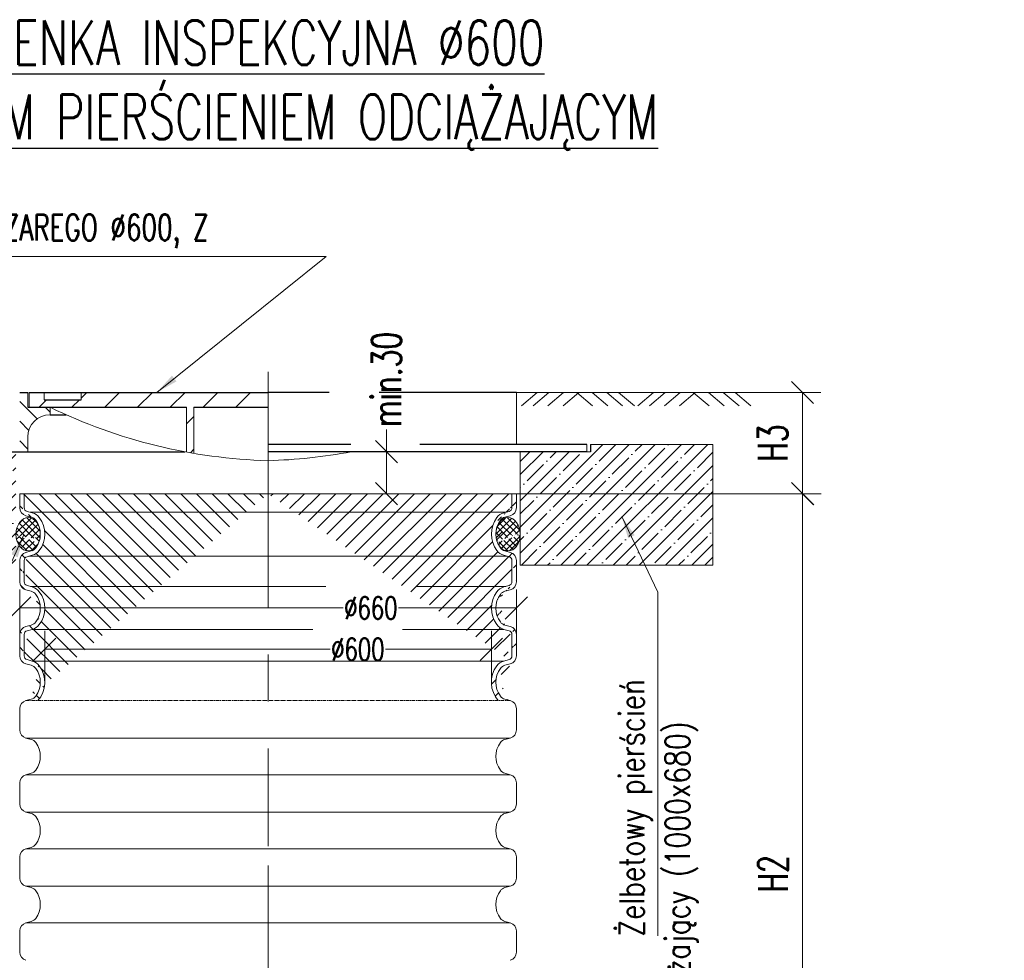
# Model space of a CAD drawing. Header units: millimetres. Extents: x -2676 to 53, y 1826 to 3724.
# Tile 20 of 20: x -1283 to -1151, y 3597 to 3724. Entities that reach past the tile are written whole.
import ezdxf

# ---------------------------------------------------------------- set-up
doc = ezdxf.new("R2010")
doc.units = ezdxf.units.MM
doc.header["$MEASUREMENT"] = 0
for name, pattern in [('ACAD_ISO04W100', [30.5, 24, -3, 0.5, -3]), ('CENTER', [50.800000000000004, 31.75, -6.35, 6.35, -6.35]), ('CENTER1', [0.7699999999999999, 0.5, -0.1, 0.07, -0.1])]:
    doc.linetypes.add(name, pattern=pattern)
doc.layers.add('ASS', color=7, linetype='Continuous')
doc.layers.add('WYMIAROWA', color=1, linetype='Continuous')
for name, color, linetype, lineweight in [('opis', 7, 'Continuous', 13), ('opisy', 7, 'Continuous', 20), ('wymiary', 7, 'Continuous', 15)]:
    doc.layers.add(name, color=color, linetype=linetype, lineweight=lineweight)
doc.styles.add('GOST', font='ISO', dxfattribs={"oblique": 15})
doc.styles.add('ROMANS', font='romans.shx', dxfattribs={"width": 0.7})
doc.styles.get("Standard").update_dxf_attribs({"font": 'arial.ttf', "width": 0.8})
doc.dimstyles.get("Standard").update_dxf_attribs({"dimtxt": 0.18, "dimasz": 0.18, "dimexe": 0.18, "dimexo": 0.0625, "dimgap": 0.09, "dimtad": 0, "dimtih": 1, "dimtoh": 1, "dimdec": 4, "dimzin": 0, "dimdsep": 46, "dimtxsty": 'Standard', "dimcen": 0.09, "dimadec": 0, "dimazin": 0, "dimtfac": 1, "dimtdec": 4, "dimtofl": 0, "dimtmove": 0, "dimatfit": 3, "dimfxl": 1, "dimtolj": 1, "dimtzin": 0, "dimarcsym": 0})
pattern_1 = [(135, (-332.0509780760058, 501.1921763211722), (-1.325825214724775, -1.325825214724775), [])]

# ---------------------------------------------------------------- blocks, each defined once
blk = doc.blocks.new('_Oblique')
at = {"layer": 'opis', "color": 0, "linetype": 'ACAD_ISO04W100', "lineweight": -2}
blk.add_line((-0.5, -0.5), (0.5, 0.5), dxfattribs=at)
blk = doc.blocks.new('*D42')
at = {"color": 1, "linetype": 'Continuous', "lineweight": -2, "transparency": 16777216}
for p, q in [((146.2043579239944, 213.6655903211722), (187.2868649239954, 213.6655903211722)), ((184.7868649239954, 111.1522983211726), (184.7868649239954, 213.6655903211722)), ((146.2043579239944, 111.1522983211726), (187.2868649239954, 111.1522983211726))]:
    blk.add_line(p, q, dxfattribs=at)
at = {"layer": 'Defpoints', "color": 0, "transparency": 16777216}
for p in [(146.2043579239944, 213.6655903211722), (184.7868649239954, 213.6655903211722), (146.2043579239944, 111.1522983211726)]:
    blk.add_point(p, dxfattribs=at)
at = {"color": 1, "lineweight": -2, "transparency": 16777216, "xscale": 3, "yscale": 3, "zscale": 3}
for p, rotation in [((184.7868649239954, 213.6655903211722), 90), ((184.7868649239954, 111.1522983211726), 270)]:
    blk.add_blockref('_Oblique', p, dxfattribs=dict(at, rotation=rotation))
at = {"color": 1, "transparency": 16777216, "insert": (180.7868649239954, 162.4089443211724), "char_height": 4, "attachment_point": 5, "rotation": 90, "style": 'ROMANS'}
blk.add_mtext('\\A1;H2', dxfattribs=at)
blk = doc.blocks.new('*D45')
at = {"color": 1, "linetype": 'Continuous', "lineweight": -2, "transparency": 16777216}
for p, q in [((128.6781448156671, 219.3239493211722), (128.6781448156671, 222.3239493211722)), ((133.1599619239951, 219.3239493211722), (126.1781448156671, 219.3239493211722)), ((128.6781448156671, 213.6655903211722), (128.6781448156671, 219.3239493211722)), ((129.0475499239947, 213.6655903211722), (126.1781448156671, 213.6655903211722))]:
    blk.add_line(p, q, dxfattribs=at)
at = {"layer": 'Defpoints', "color": 0, "transparency": 16777216}
for p in [(128.6781448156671, 219.3239493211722), (133.1599619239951, 219.3239493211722), (129.0475499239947, 213.6655903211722)]:
    blk.add_point(p, dxfattribs=at)
at = {"color": 1, "lineweight": -2, "transparency": 16777216, "xscale": 3, "yscale": 3, "zscale": 3}
for p, rotation in [((128.6781448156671, 219.3239493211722), 90), ((128.6781448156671, 213.6655903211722), 270)]:
    blk.add_blockref('_Oblique', p, dxfattribs=dict(at, rotation=rotation))
at = {"color": 1, "transparency": 16777216, "insert": (128.6781448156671, 229.0806159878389), "char_height": 4, "attachment_point": 5, "rotation": 90, "style": 'ROMANS'}
blk.add_mtext('\\A1;min.30', dxfattribs=at)
blk = doc.blocks.new('*D46')
at = {"color": 1, "linetype": 'Continuous', "lineweight": -2, "transparency": 16777216}
for p, q in [((161.9109599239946, 227.3239493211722), (187.2796458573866, 227.3239493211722)), ((184.7796458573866, 213.6655903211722), (184.7796458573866, 227.3239493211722)), ((187.312815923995, 213.6655903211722), (182.2796458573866, 213.6655903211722))]:
    blk.add_line(p, q, dxfattribs=at)
at = {"layer": 'Defpoints', "color": 0, "transparency": 16777216}
for p in [(161.9109599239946, 227.3239493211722), (184.7796458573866, 227.3239493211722), (187.312815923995, 213.6655903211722)]:
    blk.add_point(p, dxfattribs=at)
at = {"color": 1, "lineweight": -2, "transparency": 16777216, "xscale": 3, "yscale": 3, "zscale": 3}
for p, rotation in [((184.7796458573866, 227.3239493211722), 90), ((184.7796458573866, 213.6655903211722), 270)]:
    blk.add_blockref('_Oblique', p, dxfattribs=dict(at, rotation=rotation))
at = {"color": 1, "transparency": 16777216, "insert": (180.7796458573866, 220.4947698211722), "char_height": 4, "attachment_point": 5, "rotation": 90, "style": 'ROMANS'}
blk.add_mtext('\\A1;H3', dxfattribs=at)
blk = doc.blocks.new('*D47')
at = {"color": 1, "linetype": 'Continuous', "lineweight": -2, "transparency": 16777216}
for p, q in [((82.58874492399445, 188.2412973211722), (82.58874492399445, 195.1825841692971)), ((142.8222489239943, 188.2412973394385), (142.8222489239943, 195.1825841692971)), ((82.58874492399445, 192.6825841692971), (121.0673315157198, 192.6825841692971)), ((142.8222489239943, 192.6825841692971), (128.5473315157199, 192.6825841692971))]:
    blk.add_line(p, q, dxfattribs=at)
at = {"layer": 'Defpoints', "color": 0, "transparency": 16777216}
for p in [(82.58874492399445, 192.6825841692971), (82.58874492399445, 188.2412973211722), (142.8222489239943, 188.2412973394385)]:
    blk.add_point(p, dxfattribs=at)
at = {"color": 1, "lineweight": -2, "transparency": 16777216, "xscale": 3, "yscale": 3, "zscale": 3, "rotation": 180}
blk.add_blockref('_Oblique', (82.58874492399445, 192.6825841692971), dxfattribs=at)
at = {"color": 1, "lineweight": -2, "transparency": 16777216, "xscale": 3, "yscale": 3, "zscale": 3}
blk.add_blockref('_Oblique', (142.8222489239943, 192.6825841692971), dxfattribs=at)
at = {"color": 1, "transparency": 16777216, "insert": (124.8073315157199, 192.6825841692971), "char_height": 3, "attachment_point": 5, "style": 'ROMANS'}
blk.add_mtext('\\A1;%%c600', dxfattribs=at)
blk = doc.blocks.new('*D48')
at = {"color": 1, "linetype": 'Continuous', "lineweight": -2, "transparency": 16777216}
for p, q in [((79.20663592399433, 193.2829781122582), (79.20663592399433, 200.7569759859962)), ((146.2043579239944, 193.2377373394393), (146.2043579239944, 200.7569759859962)), ((79.20663592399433, 198.2569759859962), (122.8348483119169, 198.2569759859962)), ((146.2043579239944, 198.2569759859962), (130.3148483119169, 198.2569759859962))]:
    blk.add_line(p, q, dxfattribs=at)
at = {"layer": 'Defpoints', "color": 0, "transparency": 16777216}
for p in [(79.20663592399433, 198.2569759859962), (79.20663592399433, 193.2829781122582), (146.2043579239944, 193.2377373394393)]:
    blk.add_point(p, dxfattribs=at)
at = {"color": 1, "lineweight": -2, "transparency": 16777216, "xscale": 3, "yscale": 3, "zscale": 3, "rotation": 180}
blk.add_blockref('_Oblique', (79.20663592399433, 198.2569759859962), dxfattribs=at)
at = {"color": 1, "lineweight": -2, "transparency": 16777216, "xscale": 3, "yscale": 3, "zscale": 3}
blk.add_blockref('_Oblique', (146.2043579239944, 198.2569759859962), dxfattribs=at)
at = {"color": 1, "transparency": 16777216, "insert": (126.5748483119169, 198.2569759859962), "char_height": 3, "attachment_point": 5, "style": 'ROMANS'}
blk.add_mtext('\\A1;%%c660', dxfattribs=at)
blk = doc.blocks.new('A$C69C69436')
at = {"linetype": 'Continuous'}
h = blk.add_hatch(dxfattribs=at)
h.set_pattern_fill('ANSI31', color=1, scale=15, angle=90, style=0)
h.set_pattern_definition(pattern_1)
h.paths.add_polyline_path([(69.70549692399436, 220.3239493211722), (69.70549692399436, 219.3239493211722), (78.70549692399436, 219.3239493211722), (80.30549692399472, 219.3239493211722), (80.30549692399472, 221.3239493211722, -0.4142135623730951), (83.30549692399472, 224.3239493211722), (83.30549692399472, 225.3239493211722), (80.30549692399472, 225.3239493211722), (80.30549692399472, 227.3239493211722), (79.20549692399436, 227.3239493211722), (79.20549692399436, 220.3239493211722)])
h = blk.add_hatch(dxfattribs=at)
h.set_pattern_fill('ANSI31', color=1, scale=15, angle=90, style=0)
h.set_pattern_definition(pattern_1)
h.paths.add_polyline_path([(79.20549693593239, 220.3239491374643), (74.70549693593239, 220.3239491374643), (74.70549693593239, 219.3239491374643), (80.30549693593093, 219.3239491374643), (80.30549693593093, 221.3239491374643, -0.4142135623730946), (83.30549693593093, 224.3239491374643), (83.30549693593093, 225.3239491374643), (80.30549693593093, 225.3239491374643), (80.30549693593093, 227.3239491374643), (79.20549693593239, 227.3239491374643)])
h = blk.add_hatch(dxfattribs=at)
h.set_pattern_fill('ANSI31', color=1, scale=25, style=0)
h.set_pattern_definition([(45, (-332.0509780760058, 501.1921763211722), (-2.209708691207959, 2.20970869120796), [])])
h.paths.add_polyline_path([(87.50549693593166, 227.3239491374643), (87.50549693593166, 226.3239491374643), (82.50549693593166, 226.3239491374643), (82.50549693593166, 227.3239491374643), (80.50549693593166, 227.3239491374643), (80.50549693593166, 225.3239491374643), (101.7054969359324, 225.3239491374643), (101.7054969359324, 219.2841879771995, 0.0035317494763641), (102.7054969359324, 219.1073874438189), (102.7054969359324, 225.3239491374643), (112.7054969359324, 225.3239491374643), (112.7054969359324, 227.3239491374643)])
h = blk.add_hatch(dxfattribs=at)
h.set_pattern_fill('ANSI35', color=1, scale=10, style=0)
h.set_pattern_definition([(45, (-332.0509780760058, 512.0916963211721), (-1.767766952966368, 1.767766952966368), []), (45, (-330.283211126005, 512.0916963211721), (-1.767766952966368, 1.767766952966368), [3.125, -0.625, 0, -0.625])])
edge = h.paths.add_edge_path()
edge.add_line((78.70549692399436, 219.3239493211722), (69.22249692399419, 219.3239493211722))
edge.add_line((69.22249692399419, 219.3239493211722), (69.22249692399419, 220.3239493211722))
edge.add_line((69.22249692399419, 220.3239493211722), (52.70549692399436, 220.3239493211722))
edge.add_line((52.70549692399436, 220.3239493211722), (52.70549692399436, 204.023949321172))
edge.add_line((52.70549692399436, 204.023949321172), (78.70549692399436, 204.023949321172))
edge.add_line((78.70549692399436, 204.023949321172), (78.70549692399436, 208.0699138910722))
edge.add_ellipse((80.34596192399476, 208.1920293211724), major_axis=(0, 2.24703830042), ratio=0.7311370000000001, start_angle=86.88472273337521, end_angle=93.11527726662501, ccw=False)
edge.add_ellipse((80.34596192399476, 208.1920293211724), major_axis=(0, 2.24703830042), ratio=0.7311370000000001, start_angle=270.6919725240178, end_angle=446.8847227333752)
edge.add_line((78.70549692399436, 208.3141447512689), (78.70549692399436, 219.3239493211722))
edge = h.paths.add_edge_path()
edge.add_line((172.7054969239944, 220.3239493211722), (156.1884969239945, 220.3239493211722))
edge.add_line((156.1884969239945, 220.3239493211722), (156.1884969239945, 219.3239493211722))
edge.add_line((156.1884969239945, 219.3239493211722), (146.7054969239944, 219.3239493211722))
edge.add_line((146.7054969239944, 219.3239493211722), (146.7054969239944, 208.3141447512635))
edge.add_ellipse((145.0650319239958, 208.1920293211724), major_axis=(0, 2.24703830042), ratio=0.7311370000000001, start_angle=-93.11527726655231, end_angle=-86.88472273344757, ccw=False)
edge.add_ellipse((145.0650319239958, 208.1920293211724), major_axis=(0, 2.24703830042), ratio=0.7311370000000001, start_angle=-182.8565142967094, end_angle=-93.1152772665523)
edge.add_line((146.7054969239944, 208.0699138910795), (146.7054969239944, 204.023949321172))
edge.add_line((146.7054969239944, 204.023949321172), (172.7054969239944, 204.023949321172))
edge.add_line((172.7054969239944, 204.023949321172), (172.7054969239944, 220.3239493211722))
h = blk.add_hatch(dxfattribs=at)
h.set_pattern_fill('ANSI31', color=1, scale=12, angle=90, style=0)
h.set_pattern_definition([(135, (68.22984992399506, 110.7252383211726), (-1.06066017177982, -1.06066017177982), [])])
edge = h.paths.add_edge_path(flags=17)
edge.add_arc((80.34219092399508, 191.8095813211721), 0.535555, 180, 255.0000000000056)
edge.add_arc((80.34219092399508, 191.8095813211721), 0.535555, 180, 255.0000000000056, ccw=False)
edge = h.paths.add_edge_path(flags=17)
edge.add_arc((80.34219092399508, 194.6658943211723), 0.535555, 104.9999999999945, 180)
edge.add_arc((80.34219092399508, 194.6658943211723), 0.535555, 104.9999999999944, 180, ccw=False)
edge = h.paths.add_edge_path()
edge.add_arc((78.86596992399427, 188.2412973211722), 3.722774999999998, 318.404643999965, 396.6134959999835)
edge.add_line((80.04828692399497, 185.7698753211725), (81.65005392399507, 185.7698753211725))
edge.add_arc((80.46106592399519, 187.0560913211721), 1.135554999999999, 284.9999999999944, 323.3865040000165)
edge.add_arc((78.86596992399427, 188.2412973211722), 3.122774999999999, 323.3865040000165, 396.6134959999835)
edge.add_line((80.04828692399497, 190.7127193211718), (80.75496892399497, 190.5233653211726))
edge.add_arc((80.46106592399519, 189.4265033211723), 1.735554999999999, 36.61349599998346, 75.00000000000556)
edge.add_line((80.20357892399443, 191.2922753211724), (80.91025992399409, 191.102920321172))
edge.add_line((79.80663592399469, 194.6658943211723), (79.80663592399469, 191.8095813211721))
edge.add_line((79.20663592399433, 194.6658943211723), (79.20663592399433, 191.8095813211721))
edge.add_arc((80.46106592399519, 189.4265033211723), 1.135554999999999, 36.61349599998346, 75.00000000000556)
edge.add_arc((80.34219092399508, 191.8095813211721), 1.135554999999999, 180, 255.0000000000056)
edge.add_line((80.20357892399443, 195.1832003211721), (80.91025992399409, 195.3725553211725))
edge.add_line((80.04828692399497, 195.7627553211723), (80.75496892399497, 195.9521103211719))
edge.add_arc((80.34219092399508, 194.6658943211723), 1.135554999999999, 104.9999999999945, 180)
edge.add_arc((80.46106592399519, 197.0489723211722), 1.135554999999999, 284.9999999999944, 323.3865040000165)
edge.add_arc((80.46106592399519, 197.0489723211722), 1.735554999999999, 284.9999999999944, 323.3865040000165)
edge.add_arc((78.86596992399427, 198.2341783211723), 3.122774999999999, 323.3865040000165, 396.6134959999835)
edge.add_arc((78.86596992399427, 198.2341783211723), 3.722774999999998, 323.3865040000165, 396.6134959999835)
edge.add_arc((80.46106592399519, 199.4193843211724), 1.735554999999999, 36.61349599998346, 75.00000000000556)
edge.add_line((80.04828692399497, 200.7056003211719), (80.75496892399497, 200.5162453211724))
edge.add_line((80.20357892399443, 201.2851563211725), (80.91025992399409, 201.0958013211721))
edge.add_arc((80.34219092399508, 201.8024623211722), 1.135554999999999, 180, 255.0000000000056)
edge.add_arc((80.46106592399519, 199.4193843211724), 1.135554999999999, 36.61349599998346, 75.00000000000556)
edge.add_arc((80.34219092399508, 201.8024623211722), 0.535555, 180, 255.0000000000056)
edge.add_line((79.80663592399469, 204.6587743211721), (79.80663592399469, 201.8024623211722))
edge.add_line((79.20663592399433, 204.6587743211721), (79.20663592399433, 201.8024623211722))
edge.add_arc((80.34219092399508, 204.6587743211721), 0.535555, 104.9999999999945, 180)
edge.add_arc((80.34219092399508, 204.6587743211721), 1.135554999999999, 104.9999999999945, 180)
edge.add_arc((78.86596992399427, 208.2270583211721), 3.722774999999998, 323.3865040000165, 396.6134959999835)
edge.add_arc((80.46106592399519, 207.041852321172), 1.735554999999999, 284.9999999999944, 323.3865040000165)
edge.add_line((80.20357892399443, 205.1760803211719), (80.91025992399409, 205.3654353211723))
edge.add_line((80.04828692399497, 205.7556363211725), (80.75496892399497, 205.944991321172))
edge.add_arc((80.46106592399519, 207.041852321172), 1.135554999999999, 284.9999999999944, 323.3865040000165)
edge.add_arc((78.86596992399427, 208.2270583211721), 3.122774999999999, 323.3865040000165, 396.6134959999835)
edge.add_arc((80.46106592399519, 209.4122643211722), 1.135554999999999, 36.61349599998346, 75.00000000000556)
edge.add_arc((80.46106592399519, 209.4122643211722), 1.735554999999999, 36.61349599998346, 75.00000000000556)
edge.add_line((80.04828692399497, 210.698481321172), (80.75496892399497, 210.5091263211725))
edge.add_line((79.80663592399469, 211.795342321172), (79.80663592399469, 213.6655903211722))
edge.add_line((80.20357892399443, 211.2780363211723), (80.91025992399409, 211.0886813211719))
edge.add_arc((80.34219092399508, 211.795342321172), 1.135554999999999, 180, 255.0000000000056)
edge.add_line((79.20663592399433, 211.795342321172), (79.20663592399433, 213.6655903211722))
edge.add_arc((80.34219092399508, 211.795342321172), 0.535555, 180, 255.0000000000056)
edge.add_line((79.20663592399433, 213.6655903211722), (112.7054969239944, 213.6655903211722))
h = blk.add_hatch(dxfattribs=at)
h.set_pattern_fill('ANSI31', color=1, scale=12, angle=90, style=0)
h.set_pattern_definition([(45.00000000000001, (157.1811439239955, 110.7252383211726), (1.06066017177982, -1.06066017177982), [])])
edge = h.paths.add_edge_path(flags=17)
edge.add_arc((145.0688029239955, 191.8095813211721), 0.5355549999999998, 285.0000000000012, 360, ccw=False)
edge.add_arc((145.0688029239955, 191.8095813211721), 0.5355549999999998, 285.0000000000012, 360)
edge = h.paths.add_edge_path(flags=16)
edge.add_arc((145.0688029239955, 194.6658943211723), 0.5355549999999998, 0, 74.9999999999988, ccw=False)
edge.add_arc((145.0688029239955, 194.6658943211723), 0.5355549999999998, 0, 74.99999999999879)
edge = h.paths.add_edge_path()
edge.add_arc((146.5450239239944, 188.2412973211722), 3.722774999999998, 143.3865040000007, 221.5953560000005, ccw=False)
edge.add_line((145.3627069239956, 185.7698753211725), (143.7609399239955, 185.7698753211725))
edge.add_arc((144.9499279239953, 187.0560913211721), 1.135554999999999, 216.6134959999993, 254.9999999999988, ccw=False)
edge.add_arc((146.5450239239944, 188.2412973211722), 3.122774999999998, 143.3865040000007, 216.6134959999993, ccw=False)
edge.add_line((145.3627069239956, 190.7127193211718), (144.6560249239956, 190.5233653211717))
edge.add_arc((144.9499279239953, 189.4265033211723), 1.735554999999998, 105.0000000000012, 143.3865040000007, ccw=False)
edge.add_line((145.2074149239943, 191.2922753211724), (144.5007339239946, 191.102920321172))
edge.add_line((145.6043579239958, 194.6658943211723), (145.6043579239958, 191.8095813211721))
edge.add_line((146.2043579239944, 194.6658943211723), (146.2043579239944, 191.8095813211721))
edge.add_arc((144.9499279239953, 189.4265033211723), 1.135554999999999, 105.0000000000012, 143.3865040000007, ccw=False)
edge.add_arc((145.0688029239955, 191.8095813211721), 1.135554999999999, 285.0000000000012, 360, ccw=False)
edge.add_line((145.2074149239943, 195.1832003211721), (144.5007339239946, 195.3725553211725))
edge.add_line((145.3627069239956, 195.7627553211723), (144.6560249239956, 195.9521103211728))
edge.add_arc((145.0688029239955, 194.6658943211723), 1.135554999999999, 0, 74.9999999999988, ccw=False)
edge.add_arc((144.9499279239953, 197.0489723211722), 1.135554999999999, 216.6134959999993, 254.9999999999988, ccw=False)
edge.add_arc((144.9499279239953, 197.0489723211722), 1.735554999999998, 216.6134959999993, 254.9999999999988, ccw=False)
edge.add_arc((146.5450239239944, 198.2341783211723), 3.122774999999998, 143.3865040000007, 216.6134959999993, ccw=False)
edge.add_arc((146.5450239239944, 198.2341783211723), 3.722774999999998, 143.3865040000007, 216.6134959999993, ccw=False)
edge.add_arc((144.9499279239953, 199.4193843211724), 1.735554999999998, 105.0000000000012, 143.3865040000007, ccw=False)
edge.add_line((145.3627069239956, 200.7056003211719), (144.6560249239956, 200.5162453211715))
edge.add_line((145.2074149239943, 201.2851563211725), (144.5007339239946, 201.0958013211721))
edge.add_arc((145.0688029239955, 201.8024623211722), 1.135554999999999, 285.0000000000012, 360, ccw=False)
edge.add_arc((144.9499279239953, 199.4193843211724), 1.135554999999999, 105.0000000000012, 143.3865040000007, ccw=False)
edge.add_arc((145.0688029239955, 201.8024623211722), 0.5355549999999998, 285.0000000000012, 360, ccw=False)
edge.add_line((145.6043579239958, 204.6587743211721), (145.6043579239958, 201.8024623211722))
edge.add_line((146.2043579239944, 204.6587743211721), (146.2043579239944, 201.8024623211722))
edge.add_arc((145.0688029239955, 204.6587743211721), 0.5355549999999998, 0, 74.9999999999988, ccw=False)
edge.add_arc((145.0688029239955, 204.6587743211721), 1.135554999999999, 0, 74.9999999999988, ccw=False)
edge.add_arc((146.5450239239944, 208.2270583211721), 3.722774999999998, 143.3865040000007, 216.6134959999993, ccw=False)
edge.add_arc((144.9499279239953, 207.041852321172), 1.735554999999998, 216.6134959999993, 254.9999999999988, ccw=False)
edge.add_line((145.2074149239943, 205.1760803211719), (144.5007339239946, 205.3654353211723))
edge.add_line((145.3627069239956, 205.7556363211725), (144.6560249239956, 205.9449913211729))
edge.add_arc((144.9499279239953, 207.041852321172), 1.135554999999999, 216.6134959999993, 254.9999999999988, ccw=False)
edge.add_arc((146.5450239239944, 208.2270583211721), 3.122774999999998, 143.3865040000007, 216.6134959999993, ccw=False)
edge.add_arc((144.9499279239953, 209.4122643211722), 1.135554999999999, 105.0000000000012, 143.3865040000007, ccw=False)
edge.add_arc((144.9499279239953, 209.4122643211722), 1.735554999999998, 105.0000000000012, 143.3865040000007, ccw=False)
edge.add_line((145.3627069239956, 210.698481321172), (144.6560249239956, 210.5091263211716))
edge.add_line((145.6043579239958, 211.795342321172), (145.6043579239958, 213.6655903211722))
edge.add_line((145.2074149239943, 211.2780363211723), (144.5007339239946, 211.0886813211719))
edge.add_arc((145.0688029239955, 211.795342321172), 1.135554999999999, 285.0000000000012, 360, ccw=False)
edge.add_line((146.2043579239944, 211.795342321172), (146.2043579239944, 213.6655903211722))
edge.add_arc((145.0688029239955, 211.795342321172), 0.5355549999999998, 285.0000000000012, 360, ccw=False)
edge.add_line((146.2043579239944, 213.6655903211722), (112.7054969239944, 213.6655903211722))
h = blk.add_hatch(dxfattribs=at)
h.set_pattern_fill('NET', color=1, scale=5, angle=45, style=0)
h.set_pattern_definition([(45, (-332.0509780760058, 512.0916963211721), (-0.4419417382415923, 0.4419417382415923), []), (135, (-332.0509780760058, 512.0916963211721), (-0.4419417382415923, -0.4419417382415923), [])])
edge = h.paths.add_edge_path()
edge.add_ellipse((80.34596192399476, 208.1920293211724), major_axis=(0, 2.247038), ratio=0.731137, start_angle=93.11554951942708, end_angle=270.6919078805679, ccw=False)
edge.add_arc((78.86596992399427, 208.2270583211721), 3.122774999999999, 350.692849, 353.51296)
edge.add_ellipse((80.34596192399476, 208.1920293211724), major_axis=(0, 2.247038), ratio=0.731137, start_angle=270.6919078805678, end_angle=446.8844504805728)
edge.add_line((78.70549692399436, 208.3141553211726), (78.70549692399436, 208.0699033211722))
edge.add_arc((78.86596992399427, 208.2270583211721), 3.122774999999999, 337.3896629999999, 338.6889069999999)
edge.add_arc((78.86596992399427, 208.2270583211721), 3.122774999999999, 342.984616, 347.1738839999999)
h = blk.add_hatch(dxfattribs=at)
h.set_pattern_fill('NET', color=1, scale=5, angle=45, style=0)
h.set_pattern_definition([(135, (557.4619719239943, 512.0916963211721), (0.4419417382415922, 0.4419417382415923), []), (45.00000000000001, (557.4619719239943, 512.0916963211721), (0.4419417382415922, -0.4419417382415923), [])])
edge = h.paths.add_edge_path()
edge.add_ellipse((145.0650319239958, 208.1920293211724), major_axis=(0, 2.247038), ratio=0.731137, start_angle=89.30809211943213, end_angle=266.8844504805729)
edge.add_arc((146.5450239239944, 208.2270583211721), 3.122774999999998, 186.4870399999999, 189.307151, ccw=False)
edge.add_ellipse((145.0650319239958, 208.1920293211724), major_axis=(0, 2.247038), ratio=0.731137, start_angle=-86.88445048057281, end_angle=89.30809211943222, ccw=False)
edge.add_line((146.7054969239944, 208.3141553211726), (146.7054969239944, 208.0699033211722))
edge.add_arc((146.5450239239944, 208.2270583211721), 3.122774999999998, 201.3110930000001, 202.6103370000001, ccw=False)
edge.add_arc((146.5450239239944, 208.2270583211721), 3.122774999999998, 192.8261160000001, 197.015384, ccw=False)
at = {"color": 4, "linetype": 'CENTER'}
for p, q in [((112.7054969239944, 230.0887166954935), (112.7054969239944, 166.1359863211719)), ((112.7054969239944, 163.5456073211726), (112.7054969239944, 146.7885683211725))]:
    blk.add_line(p, q, dxfattribs=at)
at = {"color": 7, "linetype": 'Continuous'}
for p, q in [((80.30549692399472, 227.3239493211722), (80.30549692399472, 225.3239493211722)), ((80.50549692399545, 227.3239493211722), (80.50549692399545, 225.3239493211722)), ((82.50549692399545, 227.3239493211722), (82.50549692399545, 226.3239493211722)), ((87.50549692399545, 226.3239493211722), (87.50549692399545, 227.3239493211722)), ((146.2054969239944, 227.3239493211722), (146.2054969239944, 220.3239493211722)), ((83.30549692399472, 224.3239493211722), (83.30549692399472, 225.3239493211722)), ((101.7054969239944, 225.3239493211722), (101.7054969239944, 219.2841883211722)), ((102.7054969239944, 225.3239493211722), (102.7054969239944, 219.1073873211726)), ((80.30549692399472, 221.3239493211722), (80.30549692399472, 219.3239493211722)), ((80.30549692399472, 221.3239493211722), (80.30549692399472, 219.3239493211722)), ((155.7054969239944, 220.3239493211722), (155.7054969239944, 219.3239493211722)), ((79.20663592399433, 213.6655903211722), (112.7054969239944, 213.6655903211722)), ((79.20663592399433, 211.795342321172), (79.20663592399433, 213.6655903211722)), ((79.80663592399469, 211.795342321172), (79.80663592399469, 213.6655903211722)), ((123.8892969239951, 213.6655903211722), (112.7054969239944, 213.6655903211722)), ((146.2043579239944, 213.6655903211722), (123.7440570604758, 213.6655903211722)), ((145.6043579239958, 211.795342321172), (145.6043579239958, 213.6655903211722)), ((146.2043579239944, 211.795342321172), (146.2043579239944, 213.6655903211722)), ((80.20357892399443, 211.2780363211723), (80.91025992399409, 211.0886813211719)), ((80.60989292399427, 211.1691653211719), (112.7054969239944, 211.1691653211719)), ((144.8011009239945, 211.1691653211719), (112.7054969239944, 211.1691653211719)), ((145.2074149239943, 211.2780363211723), (144.5007339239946, 211.0886813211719)), ((80.04828692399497, 210.698481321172), (80.75496892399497, 210.5091263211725)), ((145.3627069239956, 210.698481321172), (144.6560249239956, 210.5091263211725)), ((80.04828692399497, 205.7556363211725), (80.75496892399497, 205.944991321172)), ((145.3627069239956, 205.7556363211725), (144.6560249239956, 205.944991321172)), ((145.3627069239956, 205.7556363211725), (144.6560249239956, 205.944991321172)), ((79.20663592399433, 204.6587743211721), (79.20663592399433, 201.8024623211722)), ((79.80663592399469, 204.6587743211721), (79.80663592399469, 201.8024623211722)), ((80.20357892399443, 205.1760803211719), (80.91025992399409, 205.3654353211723)), ((80.43617492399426, 205.2384043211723), (112.7054969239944, 205.2384043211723)), ((144.9748189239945, 205.2384043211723), (112.7054969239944, 205.2384043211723)), ((145.2074149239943, 205.1760803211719), (144.5007339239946, 205.3654353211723)), ((145.6043579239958, 204.6587743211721), (145.6043579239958, 201.8024623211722)), ((146.2043579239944, 204.6587743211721), (146.2043579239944, 201.8024623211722)), ((146.2043579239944, 204.6587743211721), (146.2043579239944, 201.8024623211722)), ((80.04828692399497, 200.7056003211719), (80.75496892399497, 200.5162453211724)), ((80.20357892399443, 201.2851563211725), (80.91025992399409, 201.0958013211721)), ((80.64208092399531, 201.1676593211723), (112.7054969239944, 201.1676593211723)), ((120.4977746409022, 201.1676593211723), (112.7054969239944, 201.1676593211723)), ((144.7689129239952, 201.1676593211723), (132.7751977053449, 201.1676593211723)), ((145.2074149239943, 201.2851563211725), (144.5007339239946, 201.0958013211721)), ((145.3627069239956, 200.7056003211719), (144.6560249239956, 200.5162453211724)), ((80.04828692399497, 195.7627553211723), (80.75496892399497, 195.9521103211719)), ((80.20357892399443, 195.1832003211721), (80.91025992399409, 195.3725553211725)), ((80.91154492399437, 195.3728993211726), (112.7054969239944, 195.3728993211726)), ((118.7264056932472, 195.3728993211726), (112.7054969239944, 195.3728993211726)), ((144.4994489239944, 195.3728993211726), (130.8205821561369, 195.3728993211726)), ((145.2074149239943, 195.1832003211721), (144.5007339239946, 195.3725553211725)), ((145.3627069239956, 195.7627553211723), (144.6560249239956, 195.9521103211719)), ((79.20663592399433, 194.6658943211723), (79.20663592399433, 191.8095813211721)), ((79.80663592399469, 194.6658943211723), (79.80663592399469, 191.8095813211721)), ((145.6043579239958, 194.6658943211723), (145.6043579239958, 191.8095813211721)), ((146.2043579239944, 194.6658943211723), (146.2043579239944, 191.8095813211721)), ((80.20357892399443, 191.2922753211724), (80.91025992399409, 191.102920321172)), ((145.2074149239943, 191.2922753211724), (144.5007339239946, 191.102920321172)), ((80.04828692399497, 190.7127193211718), (80.75496892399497, 190.5233653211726)), ((80.91025992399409, 191.102920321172), (112.7054969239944, 191.102920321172)), ((144.5007339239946, 191.102920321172), (112.7054969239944, 191.102920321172)), ((145.3627069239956, 190.7127193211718), (144.6560249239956, 190.5233653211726)), ((80.04828692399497, 185.7698753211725), (80.75496892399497, 185.9592293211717)), ((145.3627069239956, 185.7698753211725), (144.6560249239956, 185.9592293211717)), ((79.20663592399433, 184.6730133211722), (79.20663592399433, 181.816700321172)), ((146.2043579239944, 184.6730133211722), (146.2043579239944, 181.816700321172)), ((80.04828692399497, 180.719839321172), (145.3627069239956, 180.719839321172)), ((80.04828692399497, 180.719839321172), (80.75496892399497, 180.5304843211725)), ((145.3627069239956, 180.719839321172), (144.6560249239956, 180.5304843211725)), ((80.04828692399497, 175.7769943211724), (80.75496892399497, 175.9663493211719)), ((80.04828692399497, 175.7769943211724), (145.3627069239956, 175.7769943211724)), ((145.3627069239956, 175.7769943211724), (144.6560249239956, 175.9663493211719)), ((79.20663592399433, 174.6801333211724), (79.20663592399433, 171.8238203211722)), ((146.2043579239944, 174.6801333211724), (146.2043579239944, 171.8238203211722)), ((80.04828692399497, 170.7269583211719), (145.3627069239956, 170.7269583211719)), ((80.04828692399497, 170.7269583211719), (80.75496892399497, 170.5376043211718)), ((145.3627069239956, 170.7269583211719), (144.6560249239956, 170.5376043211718)), ((79.20663592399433, 164.6872523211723), (79.20663592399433, 161.8309393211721)), ((80.04828692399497, 165.7841143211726), (80.75496892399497, 165.9734683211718)), ((80.04828692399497, 165.7841143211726), (145.3627069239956, 165.7841143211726)), ((145.3627069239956, 165.7841143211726), (144.6560249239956, 165.9734683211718)), ((146.2043579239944, 164.6872523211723), (146.2043579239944, 161.8309393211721)), ((80.04828692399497, 160.7340783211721), (145.3627069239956, 160.7340783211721)), ((80.04828692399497, 160.7340783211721), (80.75496892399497, 160.5447233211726)), ((145.3627069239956, 160.7340783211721), (144.6560249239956, 160.5447233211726)), ((80.04828692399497, 155.7912333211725), (80.75496892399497, 155.980588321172)), ((80.04828692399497, 155.7912333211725), (145.3627069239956, 155.7912333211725)), ((145.3627069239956, 155.7912333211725), (144.6560249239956, 155.980588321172)), ((79.20663592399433, 154.6943713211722), (79.20663592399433, 151.8380593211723)), ((146.2043579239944, 154.6943713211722), (146.2043579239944, 151.8380593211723))]:
    blk.add_line(p, q, dxfattribs=at)
at = {"color": 1, "linetype": 'Continuous'}
for p, q in [((146.2054969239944, 227.3239493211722), (161.9109599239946, 227.3239493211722)), ((146.8709669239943, 225.5218473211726), (148.9896659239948, 227.3239493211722)), ((148.4610989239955, 225.5218473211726), (150.5797979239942, 227.3239493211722)), ((150.4487629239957, 225.5218473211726), (152.5674619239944, 227.3239493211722)), ((152.502682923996, 225.5218473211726), (154.6213819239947, 227.3239493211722)), ((156.4780099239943, 225.5218473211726), (154.3593109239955, 227.3239493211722)), ((158.5319309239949, 225.5218473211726), (156.4132319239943, 227.3239493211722)), ((160.5195939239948, 225.5218473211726), (158.4008949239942, 227.3239493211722)), ((162.1097259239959, 225.5218473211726), (159.9910269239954, 227.3239493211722)), ((162.5735139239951, 225.5218473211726), (164.6922129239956, 227.3239493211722)), ((164.1636469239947, 225.5218473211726), (166.282344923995, 227.3239493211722)), ((166.1513099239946, 225.5218473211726), (168.2700089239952, 227.3239493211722)), ((168.2052299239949, 225.5218473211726), (170.3239289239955, 227.3239493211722)), ((172.180556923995, 225.5218473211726), (170.0618589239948, 227.3239493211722)), ((174.2344779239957, 225.5218473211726), (172.1157789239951, 227.3239493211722)), ((176.2221409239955, 225.5218473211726), (174.1034429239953, 227.3239493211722)), ((177.8122729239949, 225.5218473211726), (175.6935749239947, 227.3239493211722)), ((146.7054969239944, 219.3239493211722), (156.1884969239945, 219.3239493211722)), ((146.7054969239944, 219.3239493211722), (146.7054969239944, 204.023949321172)), ((156.1884969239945, 220.3239493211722), (172.7054969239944, 220.3239493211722)), ((172.7054969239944, 220.3239493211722), (172.7054969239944, 204.023949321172)), ((146.7054969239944, 204.023949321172), (172.7054969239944, 204.023949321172))]:
    blk.add_line(p, q, dxfattribs=at)
at = {"color": 1, "linetype": 'ByBlock'}
for p, q in [((129.0475499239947, 213.6655903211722), (134.0127049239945, 213.6655903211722)), ((152.6979409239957, 213.6655903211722), (187.312815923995, 213.6655903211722))]:
    blk.add_line(p, q, dxfattribs=at)
at = {"color": 4, "linetype": 'CENTER1'}
for p, q in [((80.04828692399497, 185.7698753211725), (112.7054969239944, 185.7698753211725)), ((80.04828692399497, 185.7698753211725), (81.65005392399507, 185.7698753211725)), ((145.3627069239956, 185.7698753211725), (112.7054969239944, 185.7698753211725))]:
    blk.add_line(p, q, dxfattribs=at)
at = {"color": 7, "linetype": 'Continuous'}
for centre, radius, start, end in [((114.7204229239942, 289.9813523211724), 71.88516800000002, 244.0863929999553, 268.3938010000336), ((83.30549692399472, 221.3239493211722), 3, 90, 180), ((110.6905709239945, 289.9813523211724), 71.88516800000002, 271.6061989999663, 280.6046320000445), ((80.34219092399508, 211.795342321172), 1.135554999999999, 180, 255.000000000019), ((80.34219092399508, 211.795342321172), 0.535555, 180, 255.0000000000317), ((145.0688029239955, 211.795342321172), 0.535555, 284.9999999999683, 0), ((145.0688029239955, 211.795342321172), 1.135554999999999, 284.9999999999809, 0), ((80.46106592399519, 209.4122643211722), 1.135554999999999, 36.61349599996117, 75.00000000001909), ((80.46106592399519, 209.4122643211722), 1.735554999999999, 36.6134960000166, 75.00000000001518), ((78.86596992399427, 208.2270583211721), 3.122774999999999, 323.3865040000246, 36.61349599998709), ((78.86596992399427, 208.2270583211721), 3.722774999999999, 323.3865040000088, 36.61349599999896), ((146.5450239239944, 208.2270583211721), 3.722774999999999, 143.3865040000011, 216.6134959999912), ((146.5450239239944, 208.2270583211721), 3.122774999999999, 143.3865040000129, 216.6134959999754), ((144.9499279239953, 209.4122643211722), 1.735554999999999, 104.9999999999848, 143.3865039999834), ((144.9499279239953, 209.4122643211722), 1.135554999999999, 104.9999999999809, 143.3865040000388), ((144.9499279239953, 209.4122643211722), 1.135554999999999, 104.9999999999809, 115.281133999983), ((80.46106592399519, 207.041852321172), 1.135554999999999, 284.9999999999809, 323.3865040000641), ((80.46106592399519, 207.041852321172), 1.735554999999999, 284.9999999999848, 323.3865040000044), ((144.9499279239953, 207.041852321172), 1.735554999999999, 216.6134959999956, 255.0000000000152), ((144.9499279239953, 207.041852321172), 1.135554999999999, 216.6134959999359, 255.000000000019), ((144.9499279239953, 207.041852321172), 1.135554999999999, 254.4650159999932, 255.000000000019), ((144.9499279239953, 207.041852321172), 1.135554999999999, 254.4650159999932, 255.000000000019), ((80.34219092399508, 204.6587743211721), 1.135554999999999, 104.9999999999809, 180), ((80.34219092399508, 204.6587743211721), 0.535555, 104.9999999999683, 180), ((145.0688029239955, 204.6587743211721), 0.535555, 0, 75.00000000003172), ((145.0688029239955, 204.6587743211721), 1.135554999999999, 0, 75.00000000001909), ((145.0688029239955, 204.6587743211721), 1.135554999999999, 0, 75.00000000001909), ((80.34219092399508, 201.8024623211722), 1.135554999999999, 180, 255.000000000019), ((80.34219092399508, 201.8024623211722), 0.535555, 180, 255.0000000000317), ((80.46106592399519, 199.4193843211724), 1.735554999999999, 36.6134960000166, 75.00000000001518), ((144.9499279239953, 199.4193843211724), 1.735554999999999, 104.9999999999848, 143.3865039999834), ((145.0688029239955, 201.8024623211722), 0.535555, 284.9999999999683, 0), ((145.0688029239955, 201.8024623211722), 1.135554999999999, 284.9999999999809, 0), ((145.0688029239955, 201.8024623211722), 1.135554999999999, 284.9999999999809, 0), ((80.46106592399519, 199.4193843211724), 1.135554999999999, 36.61349599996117, 75.00000000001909), ((78.86596992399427, 198.2341783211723), 3.122774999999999, 323.3865040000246, 36.61349599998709), ((78.86596992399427, 198.2341783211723), 3.722774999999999, 323.3865040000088, 36.61349599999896), ((146.5450239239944, 198.2341783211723), 3.722774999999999, 143.3865040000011, 216.6134959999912), ((146.5450239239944, 198.2341783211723), 3.122774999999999, 143.3865040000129, 216.6134959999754), ((144.9499279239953, 199.4193843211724), 1.135554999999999, 104.9999999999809, 143.3865040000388), ((80.34219092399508, 194.6658943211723), 1.135554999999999, 104.9999999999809, 180), ((80.46106592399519, 197.0489723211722), 1.135554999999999, 284.9999999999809, 323.3865040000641), ((80.46106592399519, 197.0489723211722), 1.735554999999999, 284.9999999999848, 323.3865040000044), ((144.9499279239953, 197.0489723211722), 1.735554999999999, 216.6134959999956, 255.0000000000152), ((144.9499279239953, 197.0489723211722), 1.135554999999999, 216.6134959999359, 255.000000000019), ((145.0688029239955, 194.6658943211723), 1.135554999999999, 0, 75.00000000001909), ((80.34219092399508, 194.6658943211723), 0.535555, 104.9999999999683, 180), ((80.34219092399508, 194.6658943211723), 0.535555, 104.9999999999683, 180), ((145.0688029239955, 194.6658943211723), 0.535555, 0, 75.00000000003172), ((80.34219092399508, 191.8095813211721), 1.135554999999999, 180, 255.000000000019), ((80.34219092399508, 191.8095813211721), 0.535555, 180, 255.0000000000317), ((80.34219092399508, 191.8095813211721), 0.535555, 180, 255.0000000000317), ((145.0688029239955, 191.8095813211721), 0.535555, 284.9999999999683, 0), ((145.0688029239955, 191.8095813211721), 0.535555, 284.9999999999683, 0), ((145.0688029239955, 191.8095813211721), 1.135554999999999, 284.9999999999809, 0), ((80.46106592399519, 189.4265033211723), 1.135554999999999, 36.61349599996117, 75.00000000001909), ((80.46106592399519, 189.4265033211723), 1.735554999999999, 36.6134960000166, 75.00000000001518), ((78.86596992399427, 188.2412973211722), 3.122774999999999, 323.3865040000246, 36.61349599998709), ((78.86596992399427, 188.2412973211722), 3.722774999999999, 318.4046439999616, 36.61349599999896), ((146.5450239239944, 188.2412973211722), 3.722774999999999, 143.3865040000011, 221.5953560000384), ((146.5450239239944, 188.2412973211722), 3.122774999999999, 143.3865040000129, 216.6134959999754), ((144.9499279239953, 189.4265033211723), 1.735554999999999, 104.9999999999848, 143.3865039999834), ((144.9499279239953, 189.4265033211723), 1.135554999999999, 104.9999999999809, 143.3865040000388), ((80.46106592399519, 187.0560913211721), 1.135554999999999, 284.9999999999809, 323.3865040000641), ((144.9499279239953, 187.0560913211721), 1.135554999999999, 216.6134959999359, 255.000000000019), ((80.34219092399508, 184.6730133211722), 1.135554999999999, 104.9999999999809, 180), ((145.0688029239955, 184.6730133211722), 1.135554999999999, 0, 75.00000000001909), ((80.34219092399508, 181.816700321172), 1.135554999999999, 180, 255.000000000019), ((145.0688029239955, 181.816700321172), 1.135554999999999, 284.9999999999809, 0), ((80.46106592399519, 179.4336233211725), 1.135554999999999, 36.61349599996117, 75.00000000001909), ((78.86596992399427, 178.2484173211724), 3.122774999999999, 323.3865040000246, 36.61349599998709), ((146.5450239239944, 178.2484173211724), 3.122774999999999, 143.3865040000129, 216.6134959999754), ((144.9499279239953, 179.4336233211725), 1.135554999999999, 104.9999999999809, 143.3865040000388), ((80.34219092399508, 174.6801333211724), 1.135554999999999, 104.9999999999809, 180), ((80.46106592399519, 177.0632103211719), 1.135554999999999, 284.9999999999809, 323.3865040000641), ((144.9499279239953, 177.0632103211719), 1.135554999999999, 216.6134959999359, 255.000000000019), ((145.0688029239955, 174.6801333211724), 1.135554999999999, 0, 75.00000000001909), ((80.34219092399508, 171.8238203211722), 1.135554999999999, 180, 255.000000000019), ((145.0688029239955, 171.8238203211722), 1.135554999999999, 284.9999999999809, 0), ((80.46106592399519, 169.4407423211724), 1.135554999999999, 36.61349599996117, 75.00000000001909), ((78.86596992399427, 168.2555363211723), 3.122774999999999, 323.3865040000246, 36.61349599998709), ((146.5450239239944, 168.2555363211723), 3.122774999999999, 143.3865040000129, 216.6134959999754), ((144.9499279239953, 169.4407423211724), 1.135554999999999, 104.9999999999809, 143.3865040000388), ((80.46106592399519, 167.0703303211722), 1.135554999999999, 284.9999999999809, 323.3865040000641), ((144.9499279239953, 167.0703303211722), 1.135554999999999, 216.6134959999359, 255.000000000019), ((80.34219092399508, 164.6872523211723), 1.135554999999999, 104.9999999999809, 180), ((145.0688029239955, 164.6872523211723), 1.135554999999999, 0, 75.00000000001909), ((80.34219092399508, 161.8309393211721), 1.135554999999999, 180, 255.000000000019), ((145.0688029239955, 161.8309393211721), 1.135554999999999, 284.9999999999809, 0), ((80.46106592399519, 159.4478613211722), 1.135554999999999, 36.61349599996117, 75.00000000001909), ((78.86596992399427, 158.2626553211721), 3.122774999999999, 323.3865040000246, 36.61349599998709), ((146.5450239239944, 158.2626553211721), 3.122774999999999, 143.3865040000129, 216.6134959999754), ((144.9499279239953, 159.4478613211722), 1.135554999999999, 104.9999999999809, 143.3865040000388), ((80.34219092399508, 154.6943713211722), 1.135554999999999, 104.9999999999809, 180), ((80.46106592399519, 157.077449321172), 1.135554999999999, 284.9999999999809, 323.3865040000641), ((144.9499279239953, 157.077449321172), 1.135554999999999, 216.6134959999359, 255.000000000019), ((145.0688029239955, 154.6943713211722), 1.135554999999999, 0, 75.00000000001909), ((80.34219092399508, 151.8380593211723), 1.135554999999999, 180, 255.000000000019), ((145.0688029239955, 151.8380593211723), 1.135554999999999, 284.9999999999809, 0)]:
    blk.add_arc(centre, radius, start, end, dxfattribs=at)
blk.add_ellipse((80.34596192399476, 208.1920293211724), major_axis=(0, 2.24703830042), ratio=0.7311370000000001, dxfattribs=at)
at = {"color": 7, "linetype": 'Continuous', "extrusion": (0, 0, -1)}
blk.add_ellipse((145.0650319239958, 208.1920293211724), major_axis=(0, 2.24703830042), ratio=0.7311370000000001, dxfattribs=at)
at = {"layer": 'ASS', "color": 7, "linetype": 'Continuous'}
blk.add_lwpolyline([(89.89500192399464, 163.009224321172, 0, 0.946328, 0), (87.10460792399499, 162.4862233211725, 0, 0, 0), (70.17418892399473, 159.3129683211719, 0, 0, 0), (31.78903292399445, 159.3129683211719, 0, 0, 0)], format="xyseb", dxfattribs=at)
at = {"layer": 'WYMIAROWA', "color": 7, "linetype": 'Continuous'}
for p, q in [((79.20549692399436, 227.3239493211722), (80.30549692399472, 227.3239493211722)), ((80.50549692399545, 227.3239493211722), (112.7054969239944, 227.3239493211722)), ((120.9363469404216, 227.3239493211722), (112.7054969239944, 227.3239493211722)), ((146.2054969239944, 227.3239493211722), (127.703647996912, 227.3239493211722)), ((82.50549692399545, 226.3239493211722), (87.50549692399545, 226.3239493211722)), ((80.30549692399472, 225.3239493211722), (101.7054969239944, 225.3239493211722)), ((102.7054969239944, 225.3239493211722), (112.7054969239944, 225.3239493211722)), ((83.30549692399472, 224.3239493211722), (85.45298792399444, 224.3239493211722)), ((69.70549692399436, 219.3239493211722), (101.4913369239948, 219.3239493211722)), ((123.8892969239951, 220.3239493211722), (112.7054969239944, 220.3239493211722)), ((123.8892969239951, 219.3239493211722), (112.7054969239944, 219.3239493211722)), ((155.7054969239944, 219.3239493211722), (123.456087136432, 219.3239493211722)), ((155.7054969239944, 220.3239493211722), (133.1599619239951, 220.3239493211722))]:
    blk.add_line(p, q, dxfattribs=at)
at = {"layer": 'WYMIAROWA', "color": 1, "linetype": 'Continuous'}
blk.add_line((156.1884969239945, 220.3239493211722), (156.1884969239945, 219.3239493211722), dxfattribs=at)
at = {"color": 1, "linetype": 'ByBlock', "xscale": 3, "yscale": 3, "zscale": 3, "rotation": 270}
blk.add_blockref('_Oblique', (184.812815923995, 213.6655903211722), dxfattribs=at)
at = {"color": 7, "linetype": 'Continuous', "style": 'ROMANS', "width": 0.8}
for s, p in [('Żelbetowy pierścień', (163.4123639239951, 153.9278453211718)), ('                odciążający (1000x680)', (169.5853879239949, 107.8677514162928))]:
    blk.add_text(s, height=3.312146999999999, rotation=90, dxfattribs=at).set_placement(p)
at = {"color": 7, "insert": (10.77517386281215, 251.3397931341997), "char_height": 3.5, "width": 111.385666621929, "attachment_point": 1, "style": 'ROMANS'}
blk.add_mtext('WŁAZ ŻELIWNY KLASY D400 Z ŻELIWA SZAREGO %%C600, Z ZABEZPIECZENIEM PRZED KRADZIEŻĄ ', dxfattribs=at)
at = {"layer": 'opisy', "lineweight": 30, "insert": (0, 277.4902730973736), "char_height": 6.000000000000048, "width": 219.7697579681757, "attachment_point": 1, "style": 'ROMANS'}
blk.add_mtext('\\pi59.08488;{\\LSTUDZIENKA INSPEKCYJNA ∅600 \\P\\pi38.78488;Z ŻELBETOWYM PIERŚCIENIEM ODCIĄŻAJĄCYM}', dxfattribs=at)
at = {"color": 1, "linetype": 'Continuous'}
for base, p1, p2, text, override, picture, middle in [((128.6781448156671, 219.3239493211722), (129.0475499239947, 213.6655903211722), (133.1599619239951, 219.3239493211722), 'min.30', {"dimtxt": 4, "dimasz": 3, "dimexe": 2.5, "dimexo": 0, "dimtih": 0, "dimtoh": 0, "dimdec": 2, "dimzin": 8, "dimtxsty": 'ROMANS', "dimblk1": 'Oblique', "dimblk2": 'Oblique', "dimsah": 1, "dimclrd": 1, "dimclre": 1, "dimclrt": 1, "dimtfac": 0.6667, "dimtdec": 2, "dimtofl": 1, "dimtvp": 1, "dimtzin": 8}, '*D45', (128.6781448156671, 229.0806159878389)), ((184.7796458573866, 227.3239493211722), (187.312815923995, 213.6655903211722), (161.9109599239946, 227.3239493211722), 'H3', {"dimtxt": 4, "dimasz": 3, "dimexe": 2.5, "dimexo": 0, "dimtih": 0, "dimtoh": 0, "dimdec": 2, "dimzin": 8, "dimtxsty": 'ROMANS', "dimblk1": 'Oblique', "dimblk2": 'Oblique', "dimsah": 1, "dimclrd": 1, "dimclre": 1, "dimclrt": 1, "dimtfac": 0.6667, "dimtdec": 2, "dimtofl": 1, "dimtvp": 1, "dimtzin": 8}, '*D46', (180.7796458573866, 220.4947698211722)), ((184.7868649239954, 213.6655903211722), (146.2043579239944, 111.1522983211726), (146.2043579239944, 213.6655903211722), 'H2', {"dimtxt": 4, "dimasz": 3, "dimexe": 2.5, "dimexo": 0, "dimtih": 0, "dimtoh": 0, "dimdec": 2, "dimzin": 8, "dimtxsty": 'ROMANS', "dimblk1": 'OBLIQUE', "dimblk2": 'OBLIQUE', "dimsah": 1, "dimclrd": 1, "dimclre": 1, "dimclrt": 1, "dimtfac": 0.6667, "dimtdec": 2, "dimtofl": 1, "dimtvp": 1, "dimtzin": 8}, '*D42', (180.7868649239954, 162.4089443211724))]:
    dim = blk.add_linear_dim(base=base, p1=p1, p2=p2, angle=90, text=text, dimstyle='Standard', override=override, dxfattribs=at)
    dim.commit()
    dim.dimension.update_dxf_attribs({"geometry": picture, "text_midpoint": middle})
for base, p1, p2, text, override, picture, middle in [((79.20663592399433, 198.2569759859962), (146.2043579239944, 193.2377373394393), (79.20663592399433, 193.2829781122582), '%%c660', {"dimtxt": 3, "dimasz": 3, "dimexe": 2.5, "dimexo": 0, "dimtih": 0, "dimtoh": 0, "dimdec": 2, "dimtxsty": 'ROMANS', "dimblk1": 'OBLIQUE', "dimblk2": 'OBLIQUE', "dimsah": 1, "dimclrd": 1, "dimclre": 1, "dimclrt": 1, "dimtfac": 0.6667, "dimtdec": 2, "dimtofl": 1, "dimtvp": 1}, '*D48', (126.5748483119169, 198.2569759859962)), ((82.58874492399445, 192.6825841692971), (142.8222489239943, 188.2412973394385), (82.58874492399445, 188.2412973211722), '%%c600', {"dimtxt": 3, "dimasz": 3, "dimexe": 2.5, "dimexo": 0, "dimtih": 0, "dimtoh": 0, "dimdec": 2, "dimtxsty": 'ROMANS', "dimblk1": 'Oblique', "dimblk2": 'Oblique', "dimsah": 1, "dimclrd": 1, "dimclre": 1, "dimclrt": 1, "dimtfac": 0.6667, "dimtdec": 2, "dimtofl": 1, "dimtvp": 1}, '*D47', (124.8073315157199, 192.6825841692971))]:
    dim = blk.add_linear_dim(base=base, p1=p1, p2=p2, angle=180, text=text, dimstyle='Standard', override=override, dxfattribs=at)
    dim.commit()
    dim.dimension.update_dxf_attribs({"geometry": picture, "text_midpoint": middle, "dimtype": 160})
for points, override in [([(97.7093430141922, 227.3239493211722), (120.5331772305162, 245.6653467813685), (7.167925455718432, 245.6653467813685)], {"dimtxt": 3, "dimasz": 3, "dimexe": 2.5, "dimexo": 0, "dimtih": 0, "dimtoh": 0, "dimdec": 2, "dimzin": 8, "dimtxsty": 'GOST', "dimclrd": 1, "dimclre": 1, "dimclrt": 1, "dimtfac": 0.6667, "dimtdec": 2, "dimtofl": 1, "dimtvp": 1, "dimtzin": 8}), ([(160.4143079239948, 210.5787923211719), (165.2798069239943, 200.3937713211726), (165.2798069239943, 154.0494403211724)], {"dimtxt": 4, "dimasz": 3, "dimexe": 2.5, "dimexo": 0, "dimtih": 0, "dimtoh": 0, "dimdec": 2, "dimzin": 8, "dimtxsty": 'GOST', "dimclrd": 1, "dimclre": 1, "dimclrt": 1, "dimtfac": 0.6667, "dimtdec": 2, "dimtofl": 1, "dimtvp": 1, "dimtzin": 8}), ([(79.74033792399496, 208.0276683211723), (74.71758392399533, 197.020126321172), (35.50769892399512, 197.020126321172)], {"dimtxt": 4, "dimasz": 3, "dimexe": 2.5, "dimexo": 0, "dimtih": 0, "dimtoh": 0, "dimdec": 2, "dimzin": 8, "dimtxsty": 'GOST', "dimclrd": 1, "dimclre": 1, "dimclrt": 1, "dimtfac": 0.6667, "dimtdec": 2, "dimtofl": 1, "dimtvp": 1, "dimtzin": 8})]:
    blk.add_leader(points, dimstyle='Standard', override=override, dxfattribs=at)

msp = doc.modelspace()

# ---------------------------------------------------------------- block references
at = {"layer": 'wymiary'}
msp.add_blockref('A$C69C69436', (-1362.692438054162, 3445.962260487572), dxfattribs=at)

doc.saveas('drawing.dxf')
